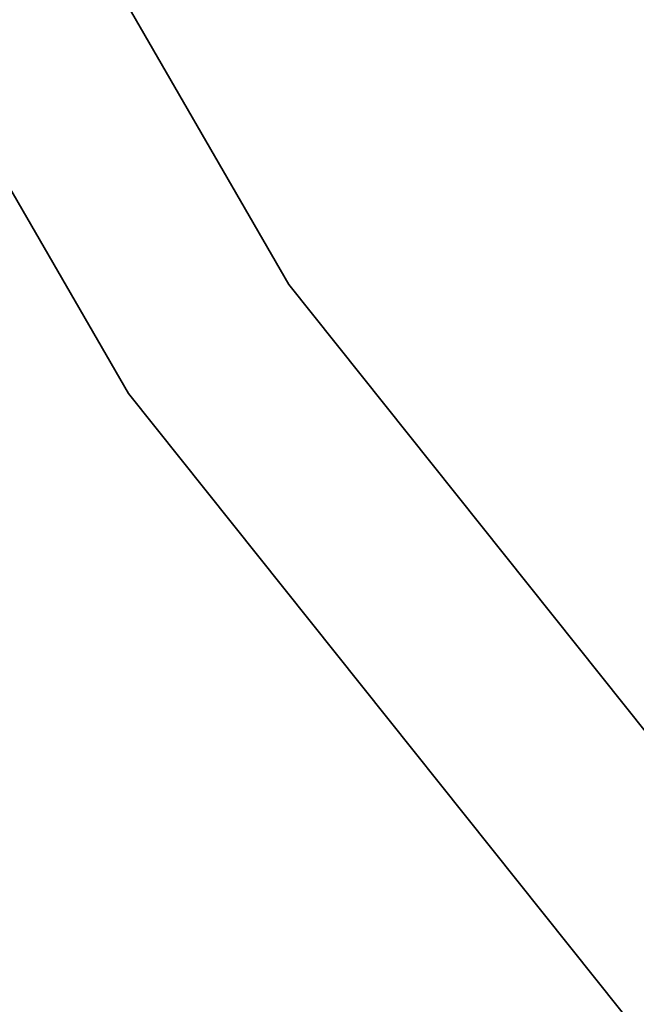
# Model space of a CAD drawing. Header units: millimetres. Extents: x -150 to 150, y -150 to 150.
# Tile 46 of 222: x -82.64 to -77.87, y -60.5 to -52.87. Entities that reach past the tile are written whole.
import ezdxf

# ---------------------------------------------------------------- set-up
doc = ezdxf.new("R2010")
doc.units = ezdxf.units.MM
doc.header["$LTSCALE"] = 25.4
doc.layers.get('0').update_dxf_attribs({"true_color": 0xff5454})

# ---------------------------------------------------------------- blocks, each defined once
blk = doc.blocks.new('CAMELEON-CANOPY-A-8566-8564-8565-8563.STL#2')
at = {"color": 0}
mesh = blk.add_polyface(dxfattribs=at)
corners = [(-87.8444595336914, -42.30366134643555, 4.372873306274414), (-80.5582809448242, -54.9237060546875, 11.37287425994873), (-80.5582809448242, -54.9237060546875, 4.372873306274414), (-87.8444595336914, -42.30366134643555, 11.37287425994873)]
mesh.append_faces([[corners[k] for k in face] for face in [(0, 1, 2), (1, 0, 3)]], dxfattribs={"vtx0": -1, "color": 0})
mesh = blk.add_polyface(dxfattribs=at)
corners = [(-89.19591522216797, -42.95449066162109, 11.37287425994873), (-81.79763793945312, -55.7686882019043, 4.372873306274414), (-81.79763793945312, -55.7686882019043, 11.37287425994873), (-89.19591522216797, -42.95449066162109, 4.372873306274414)]
mesh.append_faces([[corners[k] for k in face] for face in [(0, 1, 2), (1, 0, 3)]], dxfattribs={"vtx0": -1, "color": 0})
mesh = blk.add_polyface(dxfattribs=at)
corners = [(-80.5582809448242, -54.9237060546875, 4.372873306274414), (-71.4725570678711, -66.31684112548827, 11.37287425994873), (-71.4725570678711, -66.31684112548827, 4.372873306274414), (-80.5582809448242, -54.9237060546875, 11.37287425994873)]
mesh.append_faces([[corners[k] for k in face] for face in [(0, 1, 2), (1, 0, 3)]], dxfattribs={"vtx0": -1, "color": 0})
mesh = blk.add_polyface(dxfattribs=at)
corners = [(-89.04504394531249, -55.64152526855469, 23.68223571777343), (-80.43466186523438, -67.4926986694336, 17.18223571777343), (-80.43466186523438, -67.4926986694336, 23.68223571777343), (-89.04504394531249, -55.64152526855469, 17.18223571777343)]
mesh.append_faces([[corners[k] for k in face] for face in [(0, 1, 2), (1, 0, 3)]], dxfattribs={"vtx0": -1, "color": 0})
mesh = blk.add_polyface(dxfattribs=at)
corners = [(-81.79763793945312, -55.7686882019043, 11.37287425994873), (-72.57213592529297, -67.33710479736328, 4.372873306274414), (-72.57213592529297, -67.33710479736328, 11.37287425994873), (-81.79763793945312, -55.7686882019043, 4.372873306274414)]
mesh.append_faces([[corners[k] for k in face] for face in [(0, 1, 2), (1, 0, 3)]], dxfattribs={"vtx0": -1, "color": 0})
mesh = blk.add_polyface(dxfattribs=at)
corners = [(-87.06974029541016, -55.95632553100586, 17.18223571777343), (-78.22008514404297, -67.77809143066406, 19.18223571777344), (-78.22008514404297, -67.77809143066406, 17.18223571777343), (-87.06974029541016, -55.95632553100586, 19.18223571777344)]
mesh.append_faces([[corners[k] for k in face] for face in [(0, 1, 2), (1, 0, 3)]], dxfattribs={"vtx0": -1, "color": 0})
mesh = blk.add_polyface(dxfattribs=at)
corners = [(-87.06974029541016, -55.95632553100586, 20.68223571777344), (-78.22008514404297, -67.77809143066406, 23.68223571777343), (-78.22008514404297, -67.77809143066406, 20.68223571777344), (-87.06974029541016, -55.95632553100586, 23.68223571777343)]
mesh.append_faces([[corners[k] for k in face] for face in [(0, 1, 2), (1, 0, 3)]], dxfattribs={"vtx0": -1, "color": 0})

msp = doc.modelspace()

# ---------------------------------------------------------------- block references
at = {"color": 250, "true_color": 0x262626}
msp.add_blockref('CAMELEON-CANOPY-A-8566-8564-8565-8563.STL#2', (0, 0), dxfattribs=at)

doc.saveas('drawing.dxf')
